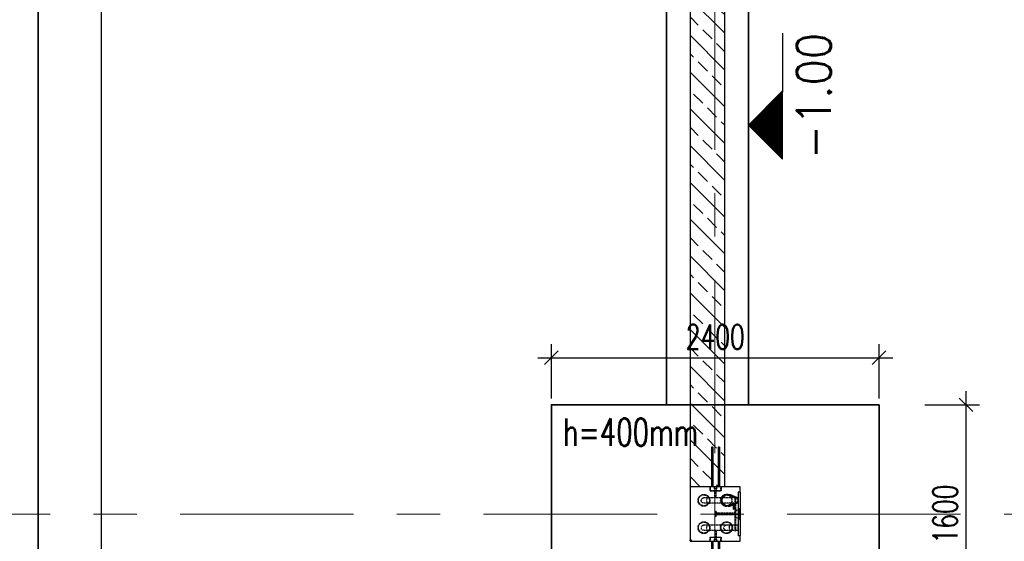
# Model space of a CAD drawing. Header units: millimetres. Extents: x 6071355 to 6728188, y -31956 to 56387.
# Tile 25 of 59: x 6111151 to 6118361, y 22083 to 25905. Entities that reach past the tile are written whole.
import ezdxf

# ---------------------------------------------------------------- set-up
doc = ezdxf.new("R2010")
doc.units = ezdxf.units.MM
doc.header["$MEASUREMENT"] = 0
doc.linetypes.add('DXK_LINE_DOT2', pattern=[3.9198, 1.9599, -1.9599])
doc.linetypes.add('Grid Line', pattern=[2222.5, 1270, -317.5, 317.5, -317.5])
doc.layers.add('A_wymiary', color=7, linetype='Continuous', lineweight=15, true_color=0x848484)
for name, color, linetype in [('BZ_kot', 7, 'Continuous'), ('BZ_MUR_FUND', 8, 'Continuous'), ('ELEMENTY', 7, 'Continuous')]:
    doc.layers.add(name, color=color, linetype=linetype)
doc.layers.add('M_ŁAWY', color=3, linetype='Continuous', lineweight=35)
doc.layers.add('Standard 1350-A_01-RZUT PARTERU LUSTRO2_28_Nowe_MODO_A1_osie-1_Nr_pióra__7_Nr_pióra__7_Nr_pióra__7', color=7, linetype='Continuous', lineweight=18)
doc.styles.add('ROMANS', font='romans.shx', dxfattribs={"width": 0.8})
doc.styles.add('wymiar', font='romans.shx', dxfattribs={"width": 0.7})
doc.dimstyles.new('AB_100mm', dxfattribs={"dimscale": 100, "dimtxt": 1.8, "dimasz": 1, "dimexe": 1, "dimexo": 0, "dimtad": 1, "dimrnd": 1, "dimtxsty": 'wymiar', "dimblk": 'OBLIQUE', "dimcen": 2.5, "dimdle": 1, "dimclrd": 4, "dimclre": 4, "dimclrt": 3, "dimadec": 0, "dimazin": 0, "dimtfac": 1, "dimtix": 1, "dimtmove": 2, "dimatfit": 3, "dimfxl": 3, "dimfxlon": 1, "dimarcsym": 0})

# ---------------------------------------------------------------- blocks, each defined once
blk = doc.blocks.new('Part-86624973-108765 - 1482')
at = {"layer": 'ELEMENTY', "color": 2, "linetype": 'Continuous'}
for p, q in [((33970.1, 6195), (33970.1, 6560)), ((33970.1, 6560), (34370.1, 6560)), ((34370.1, 6560), (34370.1, 6195)), ((34010.1, 6195), (34010.1, 6210)), ((34010.1, 6210), (34330.1, 6210)), ((34330.1, 6195), (34330.1, 6210)), ((34010.1, 6195), (33970.1, 6195)), ((34010.1, 6195), (34330.1, 6195)), ((34370.1, 6195), (34330.1, 6195))]:
    blk.add_line(p, q, dxfattribs=at)
blk = doc.blocks.new('Part-86624973-108766 - 1482')
at = {"layer": 'ELEMENTY', "color": 1, "linetype": 'DXK_LINE_DOT2'}
for p, q in [((34370.1, 6560), (34360.1, 6560)), ((34360.1, 6560), (34360.1, 6550)), ((34370.1, 6550), (34360.1, 6550)), ((34370.1, 6560), (34370.1, 6550))]:
    blk.add_line(p, q, dxfattribs=at)
blk = doc.blocks.new('Part-86624973-108781 - 1482')
at = {"layer": 'ELEMENTY', "color": 1, "linetype": 'DXK_LINE_DOT2'}
for p, q in [((34172.2, 6230), (34168.2, 6230)), ((34168.2, 6230), (34168.2, 6200)), ((34172.2, 6230), (34172.2, 6200)), ((34172.2, 6200), (34168.2, 6200))]:
    blk.add_line(p, q, dxfattribs=at)
blk = doc.blocks.new('Part-86624973-108776 - 1482')
at = {"layer": 'ELEMENTY', "color": 2, "linetype": 'Continuous'}
for p, q in [((34355.1, 6365.8), (34355.1, 6384.3)), ((34355.1, 6384.3), (34369.1, 6384.3)), ((34369.1, 6365.8), (34355.1, 6365.8)), ((34370.1, 6383.3), (34356.1, 6383.3)), ((34356.1, 6383.3), (34356.1, 6366.8)), ((34356.1, 6366.8), (34370.1, 6366.8)), ((34370.1, 6388.3), (34369.1, 6388.3)), ((34369.1, 6388.3), (34369.1, 6384.3)), ((34369.1, 6361.8), (34369.1, 6365.8)), ((34370.1, 6361.8), (34369.1, 6361.8)), ((34370.1, 6388.3), (34370.1, 6383.3)), ((34370.1, 6366.8), (34370.1, 6361.8))]:
    blk.add_line(p, q, dxfattribs=at)
blk = doc.blocks.new('Part-86624973-108786 - 1482')
at = {"layer": 'ELEMENTY', "color": 1, "linetype": 'DXK_LINE_DOT2'}
for p, q in [((34000.1, 6415), (33970.1, 6415)), ((33970.1, 6415), (33970.1, 6414)), ((33970.1, 6414), (33999.1, 6414)), ((33999.1, 6414), (33999.1, 6336)), ((34000.1, 6335), (34000.1, 6415)), ((33999.1, 6336), (33970.1, 6336)), ((33970.1, 6336), (33970.1, 6335)), ((33970.1, 6335), (34000.1, 6335))]:
    blk.add_line(p, q, dxfattribs=at)
blk = doc.blocks.new('Part-86624973-108770 - 1482')
at = {"layer": 'ELEMENTY', "color": 1, "linetype": 'DXK_LINE_DOT2'}
for radius, start, end in [(43.5, 112.5, 292.5), (40, 67.5, 247.5), (43.5, 292.5, 112.5), (40, 247.5, 67.5)]:
    blk.add_arc((34070.1, 6460), radius, start, end, dxfattribs=at)
blk = doc.blocks.new('Part-86624973-154423 - 1482')
at = {"layer": 'ELEMENTY', "color": 1, "linetype": 'DXK_LINE_DOT2'}
for p, q in [((34252.8, 6305), (34250.1, 6295)), ((34250.1, 6295), (34250.1, 6210)), ((34260.1, 6312.3), (34252.8, 6305)), ((34252.8, 6272.1), (34260.1, 6274.6)), ((34270.1, 6315), (34260.1, 6312.3)), ((34260.1, 6274.6), (34270.1, 6275.5)), ((34280.1, 6312.3), (34270.1, 6315)), ((34270.1, 6275.5), (34280.1, 6274.6)), ((34287.5, 6305), (34280.1, 6312.3)), ((34280.1, 6274.6), (34287.5, 6272.1)), ((34290.1, 6295), (34287.5, 6305)), ((34290.1, 6210), (34290.1, 6295)), ((34250.1, 6268.7), (34252.8, 6272.1)), ((34290.1, 6210), (34250.1, 6210)), ((34287.5, 6272.1), (34290.1, 6268.7))]:
    blk.add_line(p, q, dxfattribs=at)
blk = doc.blocks.new('Part-86624973-108784 - 1482')
at = {"layer": 'ELEMENTY', "color": 1, "linetype": 'DXK_LINE_DOT2'}
for p, q in [((34340.1, 6415), (34340.1, 6335)), ((34370.1, 6415), (34340.1, 6415)), ((34341.1, 6336), (34341.1, 6414)), ((34341.1, 6414), (34370.1, 6414)), ((34370.1, 6414), (34370.1, 6415)), ((34340.1, 6335), (34370.1, 6335)), ((34370.1, 6336), (34341.1, 6336)), ((34370.1, 6335), (34370.1, 6336))]:
    blk.add_line(p, q, dxfattribs=at)
blk = doc.blocks.new('Part-86624973-154422 - 1482')
at = {"layer": 'ELEMENTY', "color": 1, "linetype": 'DXK_LINE_DOT2'}
for p, q in [((34052.8, 6470), (34050.1, 6460)), ((34050.1, 6460), (34050.1, 6210)), ((34050.1, 6433.7), (34052.8, 6437.1)), ((34060.1, 6477.3), (34052.8, 6470)), ((34052.8, 6437.1), (34060.1, 6439.6)), ((34070.1, 6480), (34060.1, 6477.3)), ((34060.1, 6439.6), (34070.1, 6440.5)), ((34080.1, 6477.3), (34070.1, 6480)), ((34070.1, 6440.5), (34080.1, 6439.6)), ((34087.5, 6470), (34080.1, 6477.3)), ((34080.1, 6439.6), (34087.5, 6437.1)), ((34090.1, 6460), (34087.5, 6470)), ((34087.5, 6437.1), (34090.1, 6433.7)), ((34090.1, 6210), (34090.1, 6460)), ((34090.1, 6210), (34050.1, 6210))]:
    blk.add_line(p, q, dxfattribs=at)
blk = doc.blocks.new('Part-86624973-108775 - 1482')
at = {"layer": 'ELEMENTY', "color": 1, "linetype": 'DXK_LINE_DOT2'}
for p, q in [((34045.1, 6380.5), (33985.1, 6380.5)), ((33985.1, 6369.5), (33985.1, 6380.5)), ((34045.1, 6369.5), (33985.1, 6369.5)), ((34045.1, 6369.5), (34045.1, 6380.5))]:
    blk.add_line(p, q, dxfattribs=at)
blk = doc.blocks.new('ReinforcementGroup-86624973-108787 - 1482')
at = {"layer": 'ELEMENTY', "color": 1, "linetype": 'Continuous'}
for p, q in [((33680.1, 6395), (33680.1, 6405)), ((33680.1, 6405), (33970.1, 6405)), ((33680.1, 6395), (33680.1, 6405)), ((33680.1, 6405), (33970.1, 6405)), ((33680.1, 6395), (33680.1, 6405)), ((33680.1, 6405), (33970.1, 6405)), ((33680.1, 6395), (33680.1, 6405)), ((33680.1, 6405), (33970.1, 6405)), ((33680.1, 6395), (33680.1, 6405)), ((33680.1, 6405), (33970.1, 6405)), ((33680.1, 6395), (33680.1, 6405)), ((33680.1, 6405), (33970.1, 6405)), ((33680.1, 6395), (33680.1, 6405)), ((33680.1, 6405), (33970.1, 6405)), ((33680.1, 6395), (33970.1, 6395)), ((33680.1, 6395), (33970.1, 6395)), ((33680.1, 6395), (33970.1, 6395)), ((33680.1, 6395), (33970.1, 6395)), ((33680.1, 6395), (33970.1, 6395)), ((33680.1, 6395), (33970.1, 6395)), ((33680.1, 6395), (33970.1, 6395)), ((33680.1, 6345), (33680.1, 6355)), ((33680.1, 6355), (33970.1, 6355)), ((33680.1, 6345), (33680.1, 6355)), ((33680.1, 6355), (33970.1, 6355)), ((33680.1, 6345), (33680.1, 6355)), ((33680.1, 6355), (33970.1, 6355)), ((33680.1, 6345), (33680.1, 6355)), ((33680.1, 6355), (33970.1, 6355)), ((33680.1, 6345), (33680.1, 6355)), ((33680.1, 6355), (33970.1, 6355)), ((33680.1, 6345), (33680.1, 6355)), ((33680.1, 6355), (33970.1, 6355)), ((33680.1, 6345), (33680.1, 6355)), ((33680.1, 6355), (33970.1, 6355)), ((33680.1, 6345), (33970.1, 6345)), ((33680.1, 6345), (33970.1, 6345)), ((33680.1, 6345), (33970.1, 6345)), ((33680.1, 6345), (33970.1, 6345)), ((33680.1, 6345), (33970.1, 6345)), ((33680.1, 6345), (33970.1, 6345)), ((33680.1, 6345), (33970.1, 6345))]:
    blk.add_line(p, q, dxfattribs=at)
blk = doc.blocks.new('Part-86624973-108782 - 1482')
at = {"layer": 'ELEMENTY', "color": 1, "linetype": 'DXK_LINE_DOT2'}
for p, q in [((34045.2, 6234), (34045.2, 6230)), ((34045.2, 6234), (34295.2, 6234)), ((34045.2, 6230), (34295.2, 6230)), ((34295.2, 6234), (34295.2, 6230))]:
    blk.add_line(p, q, dxfattribs=at)
blk = doc.blocks.new('Part-86624973-108778 - 1482')
at = {"layer": 'ELEMENTY', "color": 1, "linetype": 'DXK_LINE_DOT2'}
for p, q in [((34295.1, 6380.5), (34295.1, 6369.5)), ((34295.1, 6380.5), (34355.1, 6380.5)), ((34295.1, 6369.5), (34355.1, 6369.5)), ((34355.1, 6380.5), (34355.1, 6369.5))]:
    blk.add_line(p, q, dxfattribs=at)
blk = doc.blocks.new('Part-86624973-108780 - 1482')
at = {"layer": 'ELEMENTY', "color": 1, "linetype": 'DXK_LINE_DOT2'}
for p, q in [((34130.2, 6200), (34130.2, 6195)), ((34130.2, 6200), (34210.2, 6200)), ((34130.2, 6195), (34210.2, 6195)), ((34210.2, 6200), (34210.2, 6195))]:
    blk.add_line(p, q, dxfattribs=at)
blk = doc.blocks.new('Part-86624973-108767 - 1482')
at = {"layer": 'ELEMENTY', "color": 1, "linetype": 'DXK_LINE_DOT2'}
for p, q in [((34026.6, 6295), (34030, 6311.7)), ((34026.6, 6283.8), (34026.6, 6295)), ((34030, 6311.7), (34039.4, 6325.8)), ((34031.2, 6289.8), (34033.2, 6279.7)), ((34033.2, 6279.7), (34041.9, 6266.7)), ((34053.5, 6335.2), (34039.4, 6325.8)), ((34070.1, 6338.5), (34053.5, 6335.2)), ((34070.1, 6338.5), (34086.8, 6335.2)), ((34086.8, 6335.2), (34100.9, 6325.8)), ((34098.4, 6266.7), (34107.1, 6279.7)), ((34100.9, 6325.8), (34110.3, 6311.7)), ((34107.1, 6279.7), (34109.1, 6289.8)), ((34110.3, 6311.7), (34113.6, 6295)), ((34113.6, 6283.8), (34113.6, 6295)), ((34041.9, 6266.7), (34054.8, 6258.1)), ((34050.4, 6231.7), (34054.8, 6231)), ((34054.8, 6258.1), (34070.1, 6255)), ((34054.8, 6231), (34070.1, 6230.2)), ((34072.2, 6210), (34068.1, 6210)), ((34070.1, 6255), (34085.5, 6258.1)), ((34070.1, 6230.2), (34085.5, 6231)), ((34085.5, 6258.1), (34098.4, 6266.7)), ((34085.5, 6231), (34089.9, 6231.7))]:
    blk.add_line(p, q, dxfattribs=at)
at = {"layer": 'ELEMENTY', "color": 2, "linetype": 'Continuous'}
for p, q in [((34026.6, 6283.8), (34030, 6303.2)), ((34028.8, 6271.3), (34026.6, 6283.8)), ((34030, 6303.2), (34039.4, 6318)), ((34033.2, 6301.6), (34030.1, 6283.8)), ((34030.1, 6283.8), (34032.3, 6271.3)), ((34034.2, 6303.4), (34033.2, 6301.6)), ((34041.9, 6315.4), (34034.2, 6303.4)), ((34053.5, 6327.9), (34039.4, 6318)), ((34054.8, 6324.5), (34041.9, 6315.4)), ((34070.1, 6331.4), (34053.5, 6327.9)), ((34070.1, 6327.7), (34054.8, 6324.5)), ((34070.1, 6331.4), (34086.8, 6327.9)), ((34085.5, 6324.5), (34070.1, 6327.7)), ((34098.4, 6315.4), (34085.5, 6324.5)), ((34086.8, 6327.9), (34100.9, 6318)), ((34106.1, 6303.4), (34098.4, 6315.4)), ((34100.9, 6318), (34110.3, 6303.2)), ((34107.1, 6301.6), (34106.1, 6303.4)), ((34110.1, 6283.8), (34107.1, 6301.6)), ((34108, 6271.3), (34110.1, 6283.8)), ((34113.6, 6283.8), (34110.3, 6303.2)), ((34113.6, 6283.8), (34111.5, 6271.3)), ((34030, 6263.2), (34028.8, 6271.3)), ((34034.6, 6253.6), (34030, 6263.2)), ((34032.3, 6271.3), (34033.2, 6265)), ((34033.2, 6265), (34038.8, 6253.6)), ((34039.2, 6241.4), (34034.6, 6253.6)), ((34038.8, 6253.6), (34041.9, 6245.2)), ((34039.4, 6240.5), (34039.2, 6241.4)), ((34044.2, 6231.7), (34039.4, 6240.5)), ((34041.9, 6245.2), (34045.1, 6241.4)), ((34052.6, 6210), (34044.2, 6231.7)), ((34045.1, 6241.4), (34050.4, 6231.7)), ((34050.4, 6231.7), (34054.8, 6220.2)), ((34052.6, 6210), (34068.1, 6210)), ((34054.8, 6220.2), (34068.1, 6210)), ((34072.2, 6210), (34085.5, 6220.2)), ((34087.7, 6210), (34072.2, 6210)), ((34085.5, 6220.2), (34089.9, 6231.7)), ((34096.1, 6231.7), (34087.7, 6210)), ((34089.9, 6231.7), (34095.2, 6241.4)), ((34095.2, 6241.4), (34098.4, 6245.2)), ((34100.9, 6240.5), (34096.1, 6231.7)), ((34098.4, 6245.2), (34101.5, 6253.6)), ((34101.1, 6241.4), (34100.9, 6240.5)), ((34105.7, 6253.6), (34101.1, 6241.4)), ((34101.5, 6253.6), (34107.1, 6265)), ((34110.3, 6263.2), (34105.7, 6253.6)), ((34107.1, 6265), (34108, 6271.3)), ((34111.5, 6271.3), (34110.3, 6263.2))]:
    blk.add_line(p, q, dxfattribs=at)
blk = doc.blocks.new('Part-86624973-108768 - 1482')
at = {"layer": 'ELEMENTY', "color": 1, "linetype": 'DXK_LINE_DOT2'}
for radius, start, end in [(43.5, 112.5, 292.5), (40, 67.5, 247.5), (43.5, 292.5, 112.5), (40, 247.5, 67.5)]:
    blk.add_arc((34270.1, 6295), radius, start, end, dxfattribs=at)
blk = doc.blocks.new('Part-86624973-108769 - 1482')
at = {"layer": 'ELEMENTY', "color": 1, "linetype": 'DXK_LINE_DOT2'}
for radius, start, end in [(43.5, 112.5, 292.5), (40, 67.5, 247.5), (43.5, 292.5, 112.5), (40, 247.5, 67.5)]:
    blk.add_arc((34270.1, 6460), radius, start, end, dxfattribs=at)
blk = doc.blocks.new('Part-86624973-108771 - 1482')
at = {"layer": 'ELEMENTY', "color": 1, "linetype": 'DXK_LINE_DOT2'}
for p, q in [((34152.6, 6370), (34152.6, 6376)), ((34152.6, 6376), (34152.9, 6376)), ((34152.6, 6370), (34187.6, 6370)), ((34152.9, 6376), (34153.7, 6376)), ((34153.7, 6376), (34187.6, 6376)), ((34163.1, 6232.1), (34163.1, 6370)), ((34177.1, 6232.1), (34177.1, 6370)), ((34187.6, 6370), (34187.6, 6376)), ((34132.1, 6195), (34132.9, 6202.6)), ((34135.3, 6210.2), (34132.9, 6202.6)), ((34134, 6195), (34134.7, 6202.6)), ((34135.3, 6210.2), (34139.7, 6217.8)), ((34139.4, 6195), (34140, 6202.6)), ((34139.7, 6217.8), (34147.3, 6225.4)), ((34147.3, 6225.4), (34153.6, 6229.2)), ((34147.8, 6195), (34148.3, 6202.6)), ((34153.6, 6229.2), (34159.5, 6231.5)), ((34158.4, 6195), (34158.6, 6202.6)), ((34159.5, 6231.5), (34163.1, 6232.1)), ((34170.1, 6195), (34170.1, 6202.6)), ((34177.1, 6232.1), (34180.8, 6231.5)), ((34180.8, 6231.5), (34186.7, 6229.2)), ((34181.9, 6195), (34181.7, 6202.6)), ((34186.7, 6229.2), (34192.9, 6225.4)), ((34192.5, 6195), (34192, 6202.6)), ((34200.5, 6217.8), (34192.9, 6225.4)), ((34200.9, 6195), (34200.3, 6202.6)), ((34205, 6210.2), (34200.5, 6217.8)), ((34207.4, 6202.6), (34205, 6210.2)), ((34206.3, 6195), (34205.6, 6202.6)), ((34208.1, 6195), (34207.4, 6202.6)), ((34208.1, 6195), (34132.1, 6195))]:
    blk.add_line(p, q, dxfattribs=at)
blk = doc.blocks.new('Part-86624973-108772 - 1482')
at = {"layer": 'ELEMENTY', "color": 2, "linetype": 'Continuous'}
for p, q in [((33970.1, 6383.3), (33970.1, 6388.3)), ((33970.1, 6388.3), (33971.1, 6388.3)), ((33984.1, 6383.3), (33970.1, 6383.3)), ((33970.1, 6361.8), (33970.1, 6366.8)), ((33970.1, 6366.8), (33984.1, 6366.8)), ((33971.1, 6361.8), (33970.1, 6361.8)), ((33971.1, 6388.3), (33971.1, 6384.3)), ((33971.1, 6384.3), (33985.1, 6384.3)), ((33985.1, 6365.8), (33971.1, 6365.8)), ((33971.1, 6361.8), (33971.1, 6365.8)), ((33984.1, 6366.8), (33984.1, 6383.3)), ((33985.1, 6384.3), (33985.1, 6365.8))]:
    blk.add_line(p, q, dxfattribs=at)
blk = doc.blocks.new('Part-86624973-108773 - 1482')
at = {"layer": 'ELEMENTY', "color": 1, "linetype": 'DXK_LINE_DOT2'}
for p, q in [((34045.1, 6380.5), (33985.1, 6380.5)), ((33985.1, 6369.5), (33985.1, 6380.5)), ((34045.1, 6369.5), (33985.1, 6369.5)), ((34045.1, 6369.5), (34045.1, 6380.5))]:
    blk.add_line(p, q, dxfattribs=at)
blk = doc.blocks.new('Part-86624973-108774 - 1482')
at = {"layer": 'ELEMENTY', "color": 1, "linetype": 'DXK_LINE_DOT2'}
for p, q in [((34045.1, 6380.5), (33985.1, 6380.5)), ((33985.1, 6369.5), (33985.1, 6380.5)), ((34045.1, 6369.5), (33985.1, 6369.5)), ((34045.1, 6369.5), (34045.1, 6380.5))]:
    blk.add_line(p, q, dxfattribs=at)
blk = doc.blocks.new('Part-86624973-108777 - 1482')
at = {"layer": 'ELEMENTY', "color": 1, "linetype": 'DXK_LINE_DOT2'}
for p, q in [((34295.1, 6380.5), (34295.1, 6369.5)), ((34295.1, 6380.5), (34355.1, 6380.5)), ((34295.1, 6369.5), (34355.1, 6369.5)), ((34355.1, 6380.5), (34355.1, 6369.5))]:
    blk.add_line(p, q, dxfattribs=at)
blk = doc.blocks.new('Part-86624973-108779 - 1482')
at = {"layer": 'ELEMENTY', "color": 1, "linetype": 'DXK_LINE_DOT2'}
for p, q in [((34295.1, 6380.5), (34295.1, 6369.5)), ((34295.1, 6380.5), (34355.1, 6380.5)), ((34295.1, 6369.5), (34355.1, 6369.5)), ((34355.1, 6380.5), (34355.1, 6369.5))]:
    blk.add_line(p, q, dxfattribs=at)
blk = doc.blocks.new('Part-86624973-108783 - 1482')
at = {"layer": 'ELEMENTY', "color": 2, "linetype": 'Continuous'}
for p, q in [((34135.2, 6244), (34105.2, 6244)), ((34105.2, 6244), (34105.2, 6240)), ((34135.2, 6240), (34105.2, 6240)), ((34135.2, 6244), (34135.2, 6240))]:
    blk.add_line(p, q, dxfattribs=at)
blk = doc.blocks.new('ReinforcementGroup-86624973-108785 - 1482')
at = {"layer": 'ELEMENTY', "color": 1, "linetype": 'Continuous'}
for p, q in [((34370.1, 6405), (34660.1, 6405)), ((34370.1, 6405), (34660.1, 6405)), ((34370.1, 6405), (34660.1, 6405)), ((34370.1, 6405), (34660.1, 6405)), ((34370.1, 6405), (34660.1, 6405)), ((34370.1, 6405), (34660.1, 6405)), ((34370.1, 6405), (34660.1, 6405)), ((34370.1, 6395), (34660.1, 6395)), ((34370.1, 6395), (34660.1, 6395)), ((34370.1, 6395), (34660.1, 6395)), ((34370.1, 6395), (34660.1, 6395)), ((34370.1, 6395), (34660.1, 6395)), ((34370.1, 6395), (34660.1, 6395)), ((34370.1, 6395), (34660.1, 6395)), ((34370.1, 6355), (34660.1, 6355)), ((34370.1, 6355), (34660.1, 6355)), ((34370.1, 6355), (34660.1, 6355)), ((34370.1, 6355), (34660.1, 6355)), ((34370.1, 6355), (34660.1, 6355)), ((34370.1, 6355), (34660.1, 6355)), ((34370.1, 6355), (34660.1, 6355)), ((34370.1, 6345), (34660.1, 6345)), ((34370.1, 6345), (34660.1, 6345)), ((34370.1, 6345), (34660.1, 6345)), ((34370.1, 6345), (34660.1, 6345)), ((34370.1, 6345), (34660.1, 6345)), ((34370.1, 6345), (34660.1, 6345)), ((34370.1, 6345), (34660.1, 6345)), ((34660.1, 6395), (34660.1, 6405)), ((34660.1, 6395), (34660.1, 6405)), ((34660.1, 6395), (34660.1, 6405)), ((34660.1, 6395), (34660.1, 6405)), ((34660.1, 6395), (34660.1, 6405)), ((34660.1, 6395), (34660.1, 6405)), ((34660.1, 6395), (34660.1, 6405)), ((34660.1, 6345), (34660.1, 6355)), ((34660.1, 6345), (34660.1, 6355)), ((34660.1, 6345), (34660.1, 6355)), ((34660.1, 6345), (34660.1, 6355)), ((34660.1, 6345), (34660.1, 6355)), ((34660.1, 6345), (34660.1, 6355)), ((34660.1, 6345), (34660.1, 6355))]:
    blk.add_line(p, q, dxfattribs=at)
blk = doc.blocks.new('Part-86624973-154421 - 1482')
at = {"layer": 'ELEMENTY', "color": 1, "linetype": 'DXK_LINE_DOT2'}
for p, q in [((34252.8, 6470), (34250.1, 6460)), ((34250.1, 6460), (34250.1, 6210)), ((34250.1, 6433.7), (34252.8, 6437.1)), ((34260.1, 6477.3), (34252.8, 6470)), ((34252.8, 6437.1), (34260.1, 6439.6)), ((34270.1, 6480), (34260.1, 6477.3)), ((34260.1, 6439.6), (34270.1, 6440.5)), ((34280.1, 6477.3), (34270.1, 6480)), ((34270.1, 6440.5), (34280.1, 6439.6)), ((34287.5, 6470), (34280.1, 6477.3)), ((34280.1, 6439.6), (34287.5, 6437.1)), ((34290.1, 6460), (34287.5, 6470)), ((34287.5, 6437.1), (34290.1, 6433.7)), ((34290.1, 6210), (34290.1, 6460)), ((34290.1, 6210), (34250.1, 6210))]:
    blk.add_line(p, q, dxfattribs=at)
blk = doc.blocks.new('*X8950')
at = {"color": 0}
for p, q in [((-40, 242.8), (-40, 243.5)), ((-39, 241.8), (-39, 243.5)), ((-38, 240.8), (-38, 243.5)), ((-37, 239.8), (-37, 243.5)), ((-36, 238.8), (-36, 243.5)), ((-35, 237.8), (-35, 243.5)), ((-34, 236.8), (-34, 243.5)), ((-33, 235.8), (-33, 243.5)), ((-32, 234.8), (-32, 243.5)), ((-31, 233.8), (-31, 243.5)), ((-30, 232.8), (-30, 243.5)), ((-29, 231.8), (-29, 243.5)), ((-28, 230.8), (-28, 243.5)), ((-27, 229.8), (-27, 243.5)), ((-26, 228.8), (-26, 243.5)), ((-25, 227.8), (-25, 243.5)), ((-24, 226.8), (-24, 243.5)), ((-23, 225.8), (-23, 243.5)), ((-22, 224.8), (-22, 243.5)), ((-21, 223.8), (-21, 243.5)), ((-20, 222.8), (-20, 243.5)), ((-19, 221.8), (-19, 243.5)), ((-18, 220.8), (-18, 243.5)), ((-17, 219.8), (-17, 243.5)), ((-16, 218.8), (-16, 243.5)), ((-15, 217.8), (-15, 243.5)), ((-14, 216.8), (-14, 243.5)), ((-13, 215.8), (-13, 243.5)), ((-12, 214.8), (-12, 243.5)), ((-11, 213.8), (-11, 243.5)), ((-10, 212.8), (-10, 243.5)), ((-9, 211.8), (-9, 243.5)), ((-8, 210.8), (-8, 243.5)), ((-7, 209.8), (-7, 243.5)), ((-6, 208.8), (-6, 243.5)), ((-5, 209.2), (-5, 243.5)), ((-4, 210.2), (-4, 243.5)), ((-3, 211.2), (-3, 243.5)), ((-2, 212.2), (-2, 243.5)), ((-1, 213.2), (-1, 243.5)), ((0, 214.2), (0, 243.5)), ((1, 215.2), (1, 243.5)), ((2, 216.2), (2, 243.5)), ((3, 217.2), (3, 243.5)), ((4, 218.2), (4, 243.5)), ((5, 219.2), (5, 243.5)), ((6, 220.2), (6, 243.5)), ((7, 221.2), (7, 243.5)), ((8, 222.2), (8, 243.5)), ((9, 223.2), (9, 243.5)), ((10, 224.2), (10, 243.5)), ((11, 225.2), (11, 243.5)), ((12, 226.2), (12, 243.5)), ((13, 227.2), (13, 243.5)), ((14, 228.2), (14, 243.5)), ((15, 229.2), (15, 243.5)), ((16, 230.2), (16, 243.5)), ((17, 231.2), (17, 243.5)), ((18, 232.2), (18, 243.5)), ((19, 233.2), (19, 243.5)), ((20, 234.2), (20, 243.5)), ((21, 235.2), (21, 243.5)), ((22, 236.2), (22, 243.5)), ((23, 237.2), (23, 243.5)), ((24, 238.2), (24, 243.5)), ((25, 239.2), (25, 243.5)), ((26, 240.2), (26, 243.5)), ((27, 241.2), (27, 243.5)), ((28, 242.2), (28, 243.5)), ((29, 243.2), (29, 243.5))]:
    blk.add_line(p, q, dxfattribs=at)
blk = doc.blocks.new('EKOT2')
blk.add_lwpolyline([(-35, 35), (35, 35), (0, 0)], close=True)
blk.add_blockref('*X8950', (5.7, -208.5))
at = {"style": 'ROMANS', "width": 0.9}
blk.add_attdef('POZIOM', (-35, 49.6), '', height=35, dxfattribs=at)
blk = doc.blocks.new('_Oblique')
at = {"color": 0, "linetype": 'ByBlock', "lineweight": -2}
blk.add_line((-0.5, -0.5), (0.5, 0.5), dxfattribs=at)
blk = doc.blocks.new('*D12736')
at = {"layer": 'A_wymiary', "color": 4, "lineweight": -2}
for p, q in [((6122327.5, 16382.8), (6122327.5, 22382.8)), ((6122027.5, 22282.8), (6122427.5, 22282.8)), ((6122027.5, 16482.8), (6122427.5, 16482.8))]:
    blk.add_line(p, q, dxfattribs=at)
at = {"layer": 'Defpoints', "color": 0}
for p in [(6117444.2, 22282.8), (6122327.5, 22282.8), (6117444.2, 16482.8)]:
    blk.add_point(p, dxfattribs=at)
at = {"layer": 'A_wymiary', "color": 4, "lineweight": -2, "xscale": 100, "yscale": 100, "zscale": 100}
for p, rotation in [((6122327.5, 22282.8), 90), ((6122327.5, 16482.8), 270)]:
    blk.add_blockref('_Oblique', p, dxfattribs=dict(at, rotation=rotation))
at = {"layer": 'A_wymiary', "color": 3, "insert": (6122175, 19382.8), "char_height": 180, "attachment_point": 5, "rotation": 90, "style": 'wymiar'}
blk.add_mtext('5800', dxfattribs=at)
blk = doc.blocks.new('*D12737')
at = {"layer": 'A_wymiary', "color": 4, "lineweight": -2}
for p, q in [((6122327.5, 22182.8), (6122327.5, 28182.8)), ((6122027.5, 28082.8), (6122427.5, 28082.8)), ((6122027.5, 22282.8), (6122427.5, 22282.8))]:
    blk.add_line(p, q, dxfattribs=at)
at = {"layer": 'Defpoints', "color": 0}
for p in [(6117444.2, 28082.8), (6122327.5, 28082.8), (6117444.2, 22282.8)]:
    blk.add_point(p, dxfattribs=at)
at = {"layer": 'A_wymiary', "color": 4, "lineweight": -2, "xscale": 100, "yscale": 100, "zscale": 100}
for p, rotation in [((6122327.5, 28082.8), 90), ((6122327.5, 22282.8), 270)]:
    blk.add_blockref('_Oblique', p, dxfattribs=dict(at, rotation=rotation))
at = {"layer": 'A_wymiary', "color": 3, "insert": (6122175, 25182.8), "char_height": 180, "attachment_point": 5, "rotation": 90, "style": 'wymiar'}
blk.add_mtext('5800', dxfattribs=at)
blk = doc.blocks.new('*D12766')
at = {"layer": 'A_wymiary', "color": 4, "lineweight": -2}
for p, q in [((6123408, 53673.3), (6123408, -28174.3)), ((6123108, 53573.3), (6123508, 53573.3)), ((6123108, -28074.3), (6123508, -28074.3))]:
    blk.add_line(p, q, dxfattribs=at)
at = {"layer": 'Defpoints', "color": 0}
for p in [(6111846.4, 53573.3), (6120641.4, -28074.3), (6123408, -28074.3)]:
    blk.add_point(p, dxfattribs=at)
at = {"layer": 'A_wymiary', "color": 4, "lineweight": -2, "xscale": 100, "yscale": 100, "zscale": 100}
for p, rotation in [((6123408, 53573.3), 90), ((6123408, -28074.3), 270)]:
    blk.add_blockref('_Oblique', p, dxfattribs=dict(at, rotation=rotation))
at = {"layer": 'A_wymiary', "color": 3, "insert": (6123255.5, 12749.5), "char_height": 180, "attachment_point": 5, "rotation": 90, "style": 'wymiar'}
blk.add_mtext('81648', dxfattribs=at)
blk = doc.blocks.new('*D12864')
at = {"layer": 'A_wymiary', "color": 4, "lineweight": -2}
for p, q in [((6115044.2, 23128), (6115044.2, 23528)), ((6117444.2, 23128), (6117444.2, 23528)), ((6114944.2, 23428), (6117544.2, 23428))]:
    blk.add_line(p, q, dxfattribs=at)
at = {"layer": 'Defpoints', "color": 0}
for p in [(6117444.2, 23428), (6115044.2, 23082.8), (6117444.2, 23082.8)]:
    blk.add_point(p, dxfattribs=at)
at = {"layer": 'A_wymiary', "color": 4, "lineweight": -2, "xscale": 100, "yscale": 100, "zscale": 100, "rotation": 180}
blk.add_blockref('_Oblique', (6115044.2, 23428), dxfattribs=at)
at = {"layer": 'A_wymiary', "color": 4, "lineweight": -2, "xscale": 100, "yscale": 100, "zscale": 100}
blk.add_blockref('_Oblique', (6117444.2, 23428), dxfattribs=at)
at = {"layer": 'A_wymiary', "color": 3, "insert": (6116244.2, 23580.5), "char_height": 180, "attachment_point": 5, "style": 'wymiar'}
blk.add_mtext('2400', dxfattribs=at)
blk = doc.blocks.new('*D12865')
at = {"layer": 'A_wymiary', "color": 4, "lineweight": -2}
for p, q in [((6118080, 23182.8), (6118080, 21382.8)), ((6117780, 23082.8), (6118180, 23082.8)), ((6117780, 21482.8), (6118180, 21482.8))]:
    blk.add_line(p, q, dxfattribs=at)
at = {"layer": 'Defpoints', "color": 0}
for p in [(6117444.2, 23082.8), (6117444.2, 21482.8), (6118080, 21482.8)]:
    blk.add_point(p, dxfattribs=at)
at = {"layer": 'A_wymiary', "color": 4, "lineweight": -2, "xscale": 100, "yscale": 100, "zscale": 100}
for p, rotation in [((6118080, 23082.8), 90), ((6118080, 21482.8), 270)]:
    blk.add_blockref('_Oblique', p, dxfattribs=dict(at, rotation=rotation))
at = {"layer": 'A_wymiary', "color": 3, "insert": (6117927.5, 22282.8), "char_height": 180, "attachment_point": 5, "rotation": 90, "style": 'wymiar'}
blk.add_mtext('1600', dxfattribs=at)
blk = doc.blocks.new('*D12910')
at = {"layer": 'A_wymiary', "color": 4, "lineweight": -2}
for p, q in [((6111747.6, 27840.5), (6111747.6, -6517.2)), ((6111447.6, 27740.5), (6111847.6, 27740.5)), ((6111447.6, -6417.2), (6111847.6, -6417.2))]:
    blk.add_line(p, q, dxfattribs=at)
at = {"layer": 'Defpoints', "color": 0}
for p in [(6111336.9, 27740.5), (6111286.4, -6417.2), (6111747.6, -6417.2)]:
    blk.add_point(p, dxfattribs=at)
at = {"layer": 'A_wymiary', "color": 4, "lineweight": -2, "xscale": 100, "yscale": 100, "zscale": 100}
for p, rotation in [((6111747.6, 27740.5), 90), ((6111747.6, -6417.2), 270)]:
    blk.add_blockref('_Oblique', p, dxfattribs=dict(at, rotation=rotation))
at = {"layer": 'A_wymiary', "color": 3, "insert": (6111595.1, 10661.6), "char_height": 180, "attachment_point": 5, "rotation": 90, "style": 'wymiar'}
blk.add_mtext('34158', dxfattribs=at)

msp = doc.modelspace()

# ---------------------------------------------------------------- hatches: boundary and pattern name
at = {"layer": 'BZ_MUR_FUND', "transparency": 33554687}
h = msp.add_hatch(dxfattribs=at)
h.set_pattern_fill('ANSI33', color=256, scale=30, angle=270, style=0)
h.set_pattern_definition([(315, (6152758.95, 19533.36), (134.7038, 134.7038), []), (315, (6152758.95, 19398.66), (134.7038, 134.7038), [95.25, -47.625])])
h.paths.add_polyline_path([(6116061.815, 22482.805), (6116061.815, 27882.805), (6116311.815, 27882.805), (6116311.815, 22482.805)])

# ---------------------------------------------------------------- linework, layer by layer
at = {"layer": 'BZ_kot'}
msp.add_lwpolyline([(6116736.815, 25805.462), (6116736.815, 25373.319)], dxfattribs=at)
at = {"layer": 'BZ_MUR_FUND', "transparency": 33554687}
msp.add_lwpolyline([(6116311.815, 27882.805), (6116311.815, 22482.805), (6116061.815, 22482.805), (6116061.815, 27882.805)], close=True, dxfattribs=at)
at = {"layer": 'M_ŁAWY', "color": 4}
for p, q in [((6115886.815, 23082.805), (6115886.815, 27282.805)), ((6116486.815, 27282.805), (6116486.815, 23082.805))]:
    msp.add_line(p, q, dxfattribs=at)
for points in [[(6111286.364, 27740.479), (6111286.364, -18577.195)], [(6117444.161, 23082.805), (6115044.161, 23082.805), (6115044.161, 21482.805), (6117444.161, 21482.805), (6117444.161, 23082.805)]]:
    msp.add_lwpolyline(points, dxfattribs=at)
at = {"layer": 'Standard 1350-A_01-RZUT PARTERU LUSTRO2_28_Nowe_MODO_A1_osie-1_Nr_pióra__7_Nr_pióra__7_Nr_pióra__7', "color": 7, "linetype": 'Grid Line', "lineweight": 18}
for p, q in [((6116241.364, 55114.428), (6116241.364, -31556.201)), ((6124708.5, 22282.834), (6079489.176, 22282.834))]:
    msp.add_line(p, q, dxfattribs=at)

# ---------------------------------------------------------------- block references
at = {"xscale": -1, "rotation": 89.99999999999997}
for name in ['ReinforcementGroup-86624973-108787 - 1482', 'Part-86624973-108765 - 1482', 'Part-86624973-108770 - 1482', 'Part-86624973-108786 - 1482', 'Part-86624973-108772 - 1482', 'Part-86624973-108775 - 1482', 'Part-86624973-108773 - 1482', 'Part-86624973-108774 - 1482', 'Part-86624973-108767 - 1482', 'Part-86624973-154422 - 1482', 'Part-86624973-108782 - 1482', 'Part-86624973-108771 - 1482', 'Part-86624973-108783 - 1482', 'Part-86624973-108781 - 1482', 'Part-86624973-108780 - 1482', 'Part-86624973-108769 - 1482', 'Part-86624973-108768 - 1482', 'Part-86624973-154421 - 1482', 'Part-86624973-108778 - 1482', 'Part-86624973-108777 - 1482', 'Part-86624973-108779 - 1482', 'Part-86624973-154423 - 1482', 'Part-86624973-108766 - 1482', 'Part-86624973-108784 - 1482', 'ReinforcementGroup-86624973-108785 - 1482', 'Part-86624973-108776 - 1482']:
    msp.add_blockref(name, (6122621.38, 56452.981), dxfattribs=at)
at = {"layer": 'BZ_kot'}
ref = msp.add_blockref('EKOT2', (6116486.815, 25132.729), dxfattribs=dict(at, xscale=-7.142857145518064, yscale=7.142857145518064, zscale=7.142857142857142, rotation=270))
ref.add_attrib('POZIOM', '-1.00', (6117090.921, 24882.729), dxfattribs={"layer": '0', "height": 250, "rotation": 90, "style": 'ROMANS', "width": 0.9})

# ---------------------------------------------------------------- texts
at = {"layer": 'A_wymiary', "color": 3, "style": 'wymiar', "width": 0.7}
msp.add_text('h=400mm', height=200, dxfattribs=at).set_placement((6115129.388, 22783.294))

# ---------------------------------------------------------------- dimensions: what is measured, and where the dimension line sits
at = {"layer": 'A_wymiary'}
dim = msp.add_linear_dim(base=(6123407.991, -28074.26), p1=(6111846.364, 53573.327), p2=(6120641.364, -28074.26), angle=90, dimstyle='AB_100mm', override={"dimpost": '', "dimtxsty": 'wymiar'}, dxfattribs=at)
dim.commit()
dim.dimension.update_dxf_attribs({"geometry": '*D12766', "text_midpoint": (6123255.491, 12749.533)})
for base, p1, p2, picture, middle in [((6122327.47, 28082.834), (6117444.161, 22282.805), (6117444.161, 28082.834), '*D12737', (6122174.97, 25182.819)), ((6111747.598, -6417.195), (6111336.946, 27740.479), (6111286.364, -6417.195), '*D12910', (6111595.098, 10661.642)), ((6118080.046, 21482.805), (6117444.161, 23082.805), (6117444.161, 21482.805), '*D12865', (6117927.546, 22282.805)), ((6122327.47, 22282.805), (6117444.161, 16482.805), (6117444.161, 22282.805), '*D12736', (6122174.97, 19382.805))]:
    dim = msp.add_linear_dim(base=base, p1=p1, p2=p2, angle=90, dimstyle='AB_100mm', dxfattribs=at)
    dim.commit()
    dim.dimension.update_dxf_attribs({"geometry": picture, "text_midpoint": middle})
dim = msp.add_linear_dim(base=(6117444.161, 23427.984), p1=(6115044.161, 23082.805), p2=(6117444.161, 23082.805), dimstyle='AB_100mm', dxfattribs=at)
dim.commit()
dim.dimension.update_dxf_attribs({"geometry": '*D12864', "text_midpoint": (6116244.161, 23580.484)})

doc.saveas('drawing.dxf')
